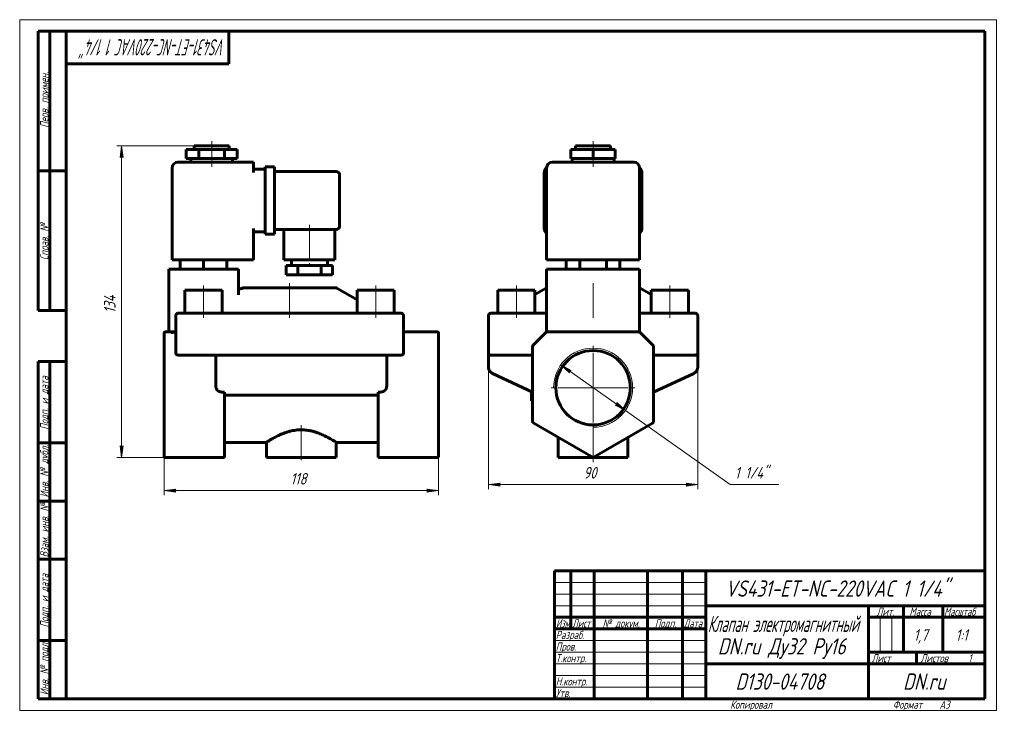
# Model space of a CAD drawing. Header units: millimetres. Extents: x 0 to 423, y 0 to 297.
import ezdxf

# ---------------------------------------------------------------- set-up
doc = ezdxf.new("R2010")
doc.units = ezdxf.units.MM
for name, pattern in [('K5LT_AXLED', [19.5, 15, -1.5, 1.5, -1.5]), ('K5LT_BASIC', [0]), ('K5LT_THIN', [0])]:
    doc.linetypes.add(name, pattern=pattern)
doc.layers.add('Системный слой', color=7, linetype='Continuous')
doc.layers.add('Системный слой (1)', color=251, linetype='Continuous', true_color=0x6c6c6c)
doc.styles.add('KDIMTEXTSTYLE', font='GOST_AU.SHX', dxfattribs={"width": 0.96, "oblique": 15, "height": 5})
doc.styles.add('KTEXTSTYLE', font='GOST_AU.SHX', dxfattribs={"width": 0.96, "height": 5})
doc.dimstyles.new('KDIMSTYLE (1.00)', dxfattribs={"dimtxt": 5, "dimasz": 1, "dimexe": 2, "dimexo": 0, "dimgap": 1, "dimtad": 1, "dimtxsty": 'KDIMTEXTSTYLE', "dimsah": 1, "dimcen": 0, "dimdle": 1, "dimadec": 0, "dimazin": 0, "dimtfac": 0.667, "dimtmove": 0, "dimatfit": 3, "dimfxl": 1, "dimtvp": 1, "dimtolj": 1, "dimtzin": 0, "dimarcsym": 0})

# ---------------------------------------------------------------- blocks, each defined once
blk = doc.blocks.new('U0')
at = {"layer": 'Системный слой (1)', "color": 150, "linetype": 'K5LT_BASIC', "lineweight": 60, "true_color": 0x0080ff}
for q in [(272.56, 136.86), (289.83, 144.92), (289.83, 144.92)]:
    blk.add_line((289.83, 144.92), q, dxfattribs=at)
blk = doc.blocks.new('D0')
at = {"layer": 'Системный слой (1)'}
for points in [[(201.56, 97.08), (206.56, 97.74), (206.06, 97.08), (206.56, 96.42)], [(286.56, 96.42), (291.56, 97.08), (286.56, 97.74), (287.06, 97.08)]]:
    blk.add_hatch(color=7, dxfattribs=at).paths.add_polyline_path(points)
at = {"layer": 'Системный слой (1)', "color": 7, "linetype": 'K5LT_THIN', "lineweight": 18}
for p, q in [((201.56, 158.54), (201.56, 95.08)), ((291.56, 156.33), (291.56, 95.08)), ((201.56, 97.08), (206.56, 97.74)), ((206.56, 97.74), (206.06, 97.08)), ((287.06, 97.08), (286.56, 97.74)), ((286.56, 97.74), (291.56, 97.08)), ((206.56, 96.42), (201.56, 97.08)), ((206.06, 97.08), (206.56, 96.42)), ((291.56, 97.08), (286.56, 96.42)), ((286.56, 96.42), (287.06, 97.08))]:
    blk.add_line(p, q, dxfattribs=at)
blk.add_wipeout([(242.47, 98.08), (242.47, 105.47), (250.32, 105.47), (250.32, 98.08)]).dxf.layer = 'Системный слой (1)'
blk.add_line((201.56, 97.08), (291.56, 97.08), dxfattribs=at)
at = {"layer": 'Системный слой (1)', "color": 7, "insert": (242.47, 104.67), "char_height": 5, "attachment_point": 1, "style": 'KTEXTSTYLE'}
blk.add_mtext('\\H5.0;\\W1.000;\\Q15;\\Q15;\\W0.965;90', dxfattribs=at)
blk = doc.blocks.new('KDIMARROW_01')
at = {"layer": 'Системный слой'}
blk.add_hatch(color=0, dxfattribs=at).paths.add_polyline_path([(-5, -0.66), (0, 0), (-5, 0.66), (-4.5, 0)])
at = {"layer": 'Системный слой', "color": 0, "linetype": 'K5LT_THIN', "lineweight": 18}
for p, q in [((-4.5, 0), (-5, 0.66)), ((-5, 0.66), (0, 0)), ((0, 0), (-5, -0.66)), ((-5, -0.66), (-4.5, 0))]:
    blk.add_line(p, q, dxfattribs=at)
at = {"layer": 'Системный слой (1)', "color": 0, "linetype": 'K5LT_THIN', "lineweight": 18}
blk.add_line((62.07, 138.74), (61.07, 138.74), dxfattribs=at)
blk = doc.blocks.new('D1')
at = {"layer": 'Системный слой (1)'}
for points in [[(237.14, 146.2), (232.67, 148.55), (236.38, 145.13), (236.35, 145.95)], [(260.44, 128.93), (256.74, 132.36), (256.77, 131.53), (255.98, 131.28)]]:
    blk.add_hatch(color=7, dxfattribs=at).paths.add_polyline_path(points)
at = {"layer": 'Системный слой (1)', "color": 7, "linetype": 'K5LT_THIN', "lineweight": 18}
for p, q in [((232.67, 148.55), (237.14, 146.2)), ((236.38, 145.13), (232.67, 148.55)), ((232.67, 148.55), (260.44, 128.93)), ((237.14, 146.2), (236.35, 145.95)), ((236.35, 145.95), (236.38, 145.13)), ((255.98, 131.28), (256.77, 131.53)), ((260.44, 128.93), (255.98, 131.28)), ((256.77, 131.53), (256.74, 132.36)), ((256.74, 132.36), (260.44, 128.93))]:
    blk.add_line(p, q, dxfattribs=at)
blk.add_wipeout([(307.54, 98.08), (307.54, 105.47), (323.76, 105.47), (323.76, 98.08)]).dxf.layer = 'Системный слой (1)'
for p, q in [((260.44, 128.93), (305.54, 97.08)), ((305.54, 97.08), (326.44, 97.08))]:
    blk.add_line(p, q, dxfattribs=at)
at = {"layer": 'Системный слой (1)', "color": 7, "insert": (307.54, 104.67), "char_height": 5, "attachment_point": 1, "style": 'KTEXTSTYLE'}
blk.add_mtext('\\H5.0;\\W1.000;\\Q15;\\Q15;\\W0.965;1 1/4"', dxfattribs=at)
blk = doc.blocks.new('U1')
at = {"layer": 'Системный слой (1)', "color": 30, "linetype": 'K5LT_AXLED', "lineweight": 18, "true_color": 0xff8000}
for q in [(246.56, 156.74), (228.56, 138.74), (264.56, 138.74), (246.56, 120.74)]:
    blk.add_line((246.56, 138.74), q, dxfattribs=at)
blk = doc.blocks.new('U2')
at = {"layer": 'Системный слой (1)', "color": 150, "linetype": 'K5LT_BASIC', "lineweight": 60, "true_color": 0x0080ff}
for p, q in [((88.07, 115.24), (106.07, 115.24)), ((136.07, 115.24), (154.07, 115.24))]:
    blk.add_line(p, q, dxfattribs=at)
blk = doc.blocks.new('D2')
at = {"layer": 'Системный слой (1)'}
for points in [[(62.07, 94.5), (67.07, 95.15), (66.57, 94.5), (67.07, 93.84)], [(180.07, 94.5), (175.07, 95.15), (175.57, 94.5), (175.07, 93.84)]]:
    blk.add_hatch(color=7, dxfattribs=at).paths.add_polyline_path(points)
at = {"layer": 'Системный слой (1)', "color": 7, "linetype": 'K5LT_THIN', "lineweight": 18}
for p, q in [((62.07, 138.74), (62.07, 92.5)), ((180.07, 130.74), (180.07, 92.5)), ((62.07, 94.5), (67.07, 95.15)), ((67.07, 93.84), (62.07, 94.5)), ((67.07, 95.15), (66.57, 94.5)), ((66.57, 94.5), (67.07, 93.84)), ((175.57, 94.5), (175.07, 95.15)), ((175.07, 95.15), (180.07, 94.5)), ((180.07, 94.5), (175.07, 93.84)), ((175.07, 93.84), (175.57, 94.5))]:
    blk.add_line(p, q, dxfattribs=at)
blk.add_wipeout([(116.46, 95.5), (116.46, 102.88), (125.31, 102.88), (125.31, 95.5)]).dxf.layer = 'Системный слой (1)'
blk.add_line((180.07, 94.5), (62.07, 94.5), dxfattribs=at)
at = {"layer": 'Системный слой (1)', "color": 7, "insert": (116.46, 102.08), "char_height": 5, "attachment_point": 1, "style": 'KTEXTSTYLE'}
blk.add_mtext('\\H5.0;\\W1.000;\\Q15;\\Q15;\\W0.965;118', dxfattribs=at)
blk = doc.blocks.new('D3')
at = {"layer": 'Системный слой (1)'}
for points in [[(44.48, 237.74), (43.83, 242.74), (43.17, 237.74), (43.83, 238.24)], [(43.83, 108.74), (44.48, 113.74), (43.83, 113.24), (43.17, 113.74)]]:
    blk.add_hatch(color=7, dxfattribs=at).paths.add_polyline_path(points)
at = {"layer": 'Системный слой (1)', "color": 7, "linetype": 'K5LT_THIN', "lineweight": 18}
for p, q in [((75.07, 242.74), (41.83, 242.74)), ((43.17, 237.74), (43.83, 242.74)), ((43.83, 242.74), (44.48, 237.74)), ((43.83, 238.24), (43.17, 237.74)), ((44.48, 237.74), (43.83, 238.24)), ((43.83, 108.74), (43.17, 113.74)), ((43.17, 113.74), (43.83, 113.24)), ((43.83, 113.24), (44.48, 113.74)), ((44.48, 113.74), (43.83, 108.74)), ((62.28, 108.74), (41.83, 108.74))]:
    blk.add_line(p, q, dxfattribs=at)
blk.add_wipeout([(42.83, 170.8), (35.44, 170.8), (35.44, 180.29), (42.83, 180.29)]).dxf.layer = 'Системный слой (1)'
blk.add_line((43.83, 108.74), (43.83, 242.74), dxfattribs=at)
at = {"layer": 'Системный слой (1)', "color": 7, "insert": (36.24, 170.8), "char_height": 5, "attachment_point": 1, "rotation": 90, "style": 'KTEXTSTYLE'}
blk.add_mtext('\\H5.0;\\W1.000;\\Q15;\\Q15;\\W0.965;134', dxfattribs=at)
blk = doc.blocks.new('U3')
at = {"color": 7, "linetype": 'K5LT_THIN', "lineweight": 18}
for p, q in [((0, 0), (0, 297)), ((0, 297), (420, 297)), ((420, 297), (420, 0)), ((230, 55), (295, 55)), ((230, 50), (295, 50)), ((230, 45), (295, 45)), ((369.96, 25), (369.96, 40)), ((374.98, 25), (374.98, 40)), ((230, 30), (295, 30)), ((230, 25), (295, 25)), ((230, 20), (295, 20)), ((230, 15), (295, 15)), ((230, 10), (295, 10)), ((420, 0), (0, 0))]:
    blk.add_line(p, q, dxfattribs=at)
at = {"color": 150, "linetype": 'K5LT_BASIC', "lineweight": 60, "true_color": 0x0080ff}
for p, q in [((8, 172), (8, 292)), ((20, 292), (8, 292)), ((13, 172), (13, 292)), ((20, 5), (20, 292)), ((20, 292), (415, 292)), ((90, 292), (90, 278)), ((415, 292), (415, 5)), ((90, 278), (20, 278)), ((20, 232), (8, 232)), ((20, 172), (8, 172)), ((8, 5), (8, 150)), ((20, 150), (8, 150)), ((13, 5), (13, 150)), ((20, 115), (8, 115)), ((20, 90), (8, 90)), ((20, 65), (8, 65)), ((230, 60), (415, 60)), ((230, 5), (230, 60)), ((237, 35), (237, 60)), ((247, 5), (247, 60)), ((270, 5), (270, 60)), ((285, 5), (285, 60)), ((295, 5), (295, 60)), ((295, 45), (415, 45)), ((365, 5), (365, 45)), ((380, 25), (380, 45)), ((397, 25), (397, 45)), ((230, 40), (295, 40)), ((365, 40), (380, 40)), ((380, 40), (415, 40)), ((230, 35), (295, 35)), ((20, 30), (8, 30)), ((365, 25), (415, 25)), ((385.57, 20), (385.57, 25)), ((295, 20), (365, 20)), ((365, 20), (415, 20)), ((20, 5), (8, 5)), ((415, 5), (20, 5))]:
    blk.add_line(p, q, dxfattribs=at)
at = {"color": 7, "attachment_point": 1, "style": 'KTEXTSTYLE'}
for s, insert, char_height, rotation in [('\\H5.0;\\W1.000;\\Q15;\\Q15;\\W0.616;\\H7.00;VS431-ET-NC-220VAC 1 1/4"', (88.54, 281.64), 7, 180), ('\\H5.0;\\W1.000;\\Q15;\\Q15;\\W0.965;\\H3.50;Перв. примен.', (8.82, 250.52), 3.5, 90), ('\\H5.0;\\W1.000;\\Q15;\\Q15;\\W0.965;\\H3.50;Справ. №', (8.82, 193.63), 3.5, 90), ('\\H5.0;\\W1.000;\\Q15;\\Q15;\\W0.965;\\H3.50;Подп. и дата', (8.82, 120.66), 3.5, 90), ('\\H5.0;\\W1.000;\\Q15;\\Q15;\\W0.965;\\H3.50;Инв. № дубл.', (8.82, 91.57), 3.5, 90), ('\\H5.0;\\W1.000;\\Q15;\\Q15;\\W0.965;\\H3.50;Взам. инв. №', (8.82, 65.8), 3.5, 90), ('\\H5.0;\\W1.000;\\Q15;\\Q15;\\W0.965;\\H3.50;Подп. и дата', (8.82, 35.66), 3.5, 90), ('\\H5.0;\\W1.000;\\Q15;\\Q15;\\W0.965;\\H3.50;Инв. № подл.', (8.82, 6.57), 3.5, 90)]:
    blk.add_mtext(s, dxfattribs=dict(at, insert=insert, char_height=char_height, rotation=rotation))
for s, insert, char_height in [('\\H5.0;\\W1.000;\\Q15;\\Q15;\\W0.965;\\H7.00;VS431-ET-NC-220VAC 1 1/4"', (303.44, 55.86), 7), ('\\H5.0;\\W1.000;\\Q15;\\Q15;\\W0.965;\\H3.50;Лит.', (368.47, 44.18), 3.5), ('\\H5.0;\\W1.000;\\Q15;\\Q15;\\W0.965;\\H3.50;Масса', (382.58, 44.18), 3.5), ('\\H5.0;\\W1.000;\\Q15;\\Q15;\\W0.930;\\H3.50;Масштаб', (397.52, 44.18), 3.5), ('\\H5.0;\\W1.000;\\Q15;\\Q15;\\W0.784;\\H3.50;Изм.', (230.62, 39.18), 3.5), ('\\H5.0;\\W1.000;\\Q15;\\Q15;\\W0.799;\\H3.50;Лист', (237.61, 39.18), 3.5), ('\\H5.0;\\W1.000;\\Q15;\\Q15;\\W0.965;\\H3.50;№ докум.', (250.63, 39.18), 3.5), ('\\H5.0;\\W1.000;\\Q15;\\Q15;\\W0.965;\\H3.50;Подп.', (273.1, 39.18), 3.5), ('\\H5.0;\\W1.000;\\Q15;\\Q15;\\W0.799;\\H3.50;Дата', (285.61, 39.18), 3.5), ('\\H5.0;\\W1.000;\\Q15;\\Q15;\\W0.672;\\H7.00;Клапан электромагнитный', (295.88, 40.69), 7), ('\\H5.0;\\W1.000;\\Q15;\\Q15;\\W0.965;\\H3.50;Разраб.', (230.5, 34.18), 3.5), ('\\H5.0;\\W1.000;\\Q15;\\Q15;\\W0.965;1,7', (384.42, 34.9), 5), ('\\H5.0;\\W1.000;\\Q15;\\Q15;\\W0.965;{\\c16711680;1:1}', (402.44, 34.9), 5), ('\\H5.0;\\W1.000;\\Q15;\\Q15;\\W0.965;\\H7.00;DN.ru Ду32 Ру16', (300.2, 31.02), 7), ('\\H5.0;\\W1.000;\\Q15;\\Q15;\\W0.965;\\H3.50;Пров.', (230.5, 29.18), 3.5), ('\\H5.0;\\W1.000;\\Q15;\\Q15;\\W0.965;\\H3.50;Т.контр.', (230.5, 24.18), 3.5), ('\\H5.0;\\W1.000;\\Q15;\\Q15;\\W0.965;\\H3.50;Лист', (366.32, 24.18), 3.5), ('\\H5.0;\\W1.000;\\Q15;\\Q15;\\W0.965;\\H3.50;Листов', (387.36, 24.18), 3.5), ('\\H5.0;\\W1.000;\\Q15;\\Q15;\\W0.965;\\H3.50;1', (407.91, 24.18), 3.5), ('\\H5.0;\\W1.000;\\Q15;\\Q15;\\W0.965;\\H3.50;Н.контр.', (230.5, 14.18), 3.5), ('\\H5.0;\\W1.000;\\Q15;\\Q15;\\W0.965;\\H7.00;D130-04708', (307.8, 15.86), 7), ('\\H5.0;\\W1.000;\\Q15;\\Q15;\\W0.965;\\H7.00;DN.ru', (379.84, 15.86), 7), ('\\H5.0;\\W1.000;\\Q15;\\Q15;\\W0.965;\\H3.50;Утв.', (230.5, 9.18), 3.5), ('\\H5.0;\\W1.000;\\Q15;\\Q15;\\W0.965;\\H3.50;Копировал', (305.5, 4.18), 3.5), ('\\H5.0;\\W1.000;\\Q15;\\Q15;\\W0.965;\\H3.50;Формат', (375.5, 4.18), 3.5), ('\\H5.0;\\W1.000;\\Q15;\\Q15;\\W0.965;\\H3.50;A3', (395.5, 4.18), 3.5)]:
    blk.add_mtext(s, dxfattribs=dict(at, insert=insert, char_height=char_height))

msp = doc.modelspace()

# ---------------------------------------------------------------- linework, layer by layer
at = {"layer": 'Системный слой (1)', "color": 150, "linetype": 'K5LT_BASIC', "lineweight": 60, "true_color": 0x0080ff}
for p, q in [((75.07, 241.241), (75.07, 242.741)), ((75.07, 242.741), (90.07, 242.741)), ((90.07, 241.241), (90.07, 242.741)), ((239.059, 241.241), (239.059, 242.741)), ((239.059, 242.741), (254.059, 242.741)), ((254.059, 241.241), (254.059, 242.741)), ((71.57, 237.241), (71.57, 241.241)), ((71.57, 241.241), (77.07, 241.241)), ((71.57, 237.241), (77.07, 237.241)), ((73.57, 235.741), (73.57, 237.241)), ((77.07, 241.241), (88.07, 241.241)), ((77.07, 237.241), (77.07, 241.241)), ((77.07, 237.241), (88.07, 237.241)), ((88.07, 237.241), (88.07, 241.241)), ((88.07, 241.241), (93.57, 241.241)), ((88.07, 237.241), (93.57, 237.241)), ((91.57, 235.741), (91.57, 237.241)), ((93.57, 237.241), (93.57, 241.241)), ((237.033, 241.241), (246.559, 241.241)), ((237.033, 237.241), (237.033, 241.241)), ((237.033, 237.241), (246.559, 237.241)), ((237.559, 235.741), (237.559, 237.241)), ((246.559, 237.241), (246.559, 241.241)), ((246.559, 241.241), (256.085, 241.241)), ((246.559, 237.241), (256.085, 237.241)), ((255.559, 235.741), (255.559, 237.241)), ((256.085, 237.241), (256.085, 241.241)), ((65.57, 193.741), (65.57, 233.241)), ((100.57, 235.741), (68.07, 235.741)), ((100.57, 235.741), (100.57, 233.241)), ((100.57, 231.241), (100.57, 233.241)), ((105.57, 233.741), (109.57, 233.741)), ((105.57, 231.241), (105.57, 233.741)), ((109.57, 233.741), (109.57, 231.241)), ((226.559, 193.741), (226.559, 233.241)), ((264.059, 235.741), (229.059, 235.741)), ((266.559, 193.741), (266.559, 233.241)), ((100.57, 232.741), (105.57, 232.741)), ((105.57, 231.241), (105.57, 207.241)), ((109.57, 231.741), (136.07, 231.741)), ((109.57, 231.241), (109.57, 207.241)), ((137.57, 230.241), (137.57, 208.241)), ((225.559, 207.241), (225.559, 231.241)), ((267.559, 231.241), (267.559, 207.241)), ((100.57, 193.741), (100.57, 207.241)), ((100.57, 205.741), (105.57, 205.741)), ((105.57, 204.741), (105.57, 207.241)), ((105.57, 204.741), (109.57, 204.741)), ((109.57, 207.241), (109.57, 204.741)), ((109.57, 206.741), (136.07, 206.741)), ((113.57, 206.741), (113.57, 193.741)), ((135.57, 206.741), (135.57, 193.741)), ((68.07, 193.741), (65.57, 193.741)), ((68.07, 193.741), (100.57, 193.741)), ((69.07, 193.741), (69.07, 189.741)), ((79.07, 193.741), (79.07, 189.741)), ((89.07, 193.741), (89.07, 189.741)), ((135.57, 193.741), (113.57, 193.741)), ((114.57, 191.241), (114.57, 187.241)), ((119.57, 191.241), (114.57, 191.241)), ((116.82, 193.741), (116.82, 191.241)), ((119.57, 191.241), (119.57, 187.241)), ((129.57, 191.241), (119.57, 191.241)), ((134.57, 191.241), (129.57, 191.241)), ((129.57, 191.241), (129.57, 187.241)), ((132.32, 193.741), (132.32, 191.241)), ((134.57, 191.241), (134.57, 187.241)), ((229.059, 193.741), (226.559, 193.741)), ((229.059, 193.741), (264.059, 193.741)), ((235.012, 193.741), (235.012, 189.741)), ((240.785, 193.741), (240.785, 189.741)), ((252.332, 193.741), (252.332, 189.741)), ((258.106, 193.741), (258.106, 189.741)), ((266.559, 193.741), (264.059, 193.741)), ((64.07, 189.741), (64.07, 162.741)), ((64.07, 189.741), (66.57, 189.741)), ((91.57, 189.741), (66.57, 189.741)), ((91.57, 189.741), (94.07, 189.741)), ((94.07, 189.741), (94.07, 178.66)), ((119.57, 187.241), (114.57, 187.241)), ((129.57, 187.241), (119.57, 187.241)), ((134.57, 187.241), (129.57, 187.241)), ((226.559, 189.741), (226.559, 162.741)), ((226.559, 189.741), (229.059, 189.741)), ((264.059, 189.741), (229.059, 189.741)), ((264.059, 189.741), (266.559, 189.741)), ((266.559, 189.741), (266.559, 162.741)), ((94.07, 182.318), (94.07, 182.29)), ((71.07, 180.741), (87.07, 180.741)), ((71.07, 170.741), (71.07, 180.741)), ((87.07, 170.741), (87.07, 180.741)), ((95.837, 181.607), (95.569, 181.452)), ((135.802, 181.741), (96.337, 181.741)), ((136.302, 181.607), (145.07, 176.544)), ((145.07, 180.741), (161.07, 180.741)), ((145.07, 170.741), (145.07, 180.741)), ((161.07, 170.741), (161.07, 180.741)), ((205.559, 170.741), (205.559, 180.741)), ((205.559, 180.741), (221.559, 180.741)), ((226.327, 181.607), (221.559, 178.854)), ((221.559, 170.741), (221.559, 180.741)), ((266.791, 181.607), (271.559, 178.854)), ((271.559, 180.741), (287.559, 180.741)), ((271.559, 170.741), (271.559, 180.741)), ((287.559, 170.741), (287.559, 180.741)), ((67.07, 169.741), (67.07, 153.741)), ((68.07, 170.741), (70.07, 170.741)), ((162.07, 170.741), (70.07, 170.741)), ((162.07, 170.741), (164.07, 170.741)), ((165.07, 153.741), (165.07, 169.741)), ((201.559, 169.741), (201.559, 153.741)), ((202.559, 170.741), (204.559, 170.741)), ((204.559, 170.741), (226.559, 170.741)), ((266.559, 170.741), (288.559, 170.741)), ((288.559, 170.741), (290.559, 170.741)), ((291.559, 169.741), (291.559, 153.741)), ((62.07, 162.094), (62.07, 162.241)), ((62.07, 156.68), (62.07, 162.094)), ((65.191, 162.741), (62.57, 162.741)), ((66.57, 162.741), (65.191, 162.741)), ((66.57, 162.741), (67.07, 162.741)), ((165.07, 162.741), (179.57, 162.741)), ((180.07, 162.241), (180.07, 162.094)), ((180.07, 156.68), (180.07, 162.094)), ((226.266, 162.448), (220.852, 157.034)), ((226.559, 162.741), (226.266, 162.448)), ((226.559, 162.741), (226.973, 162.741)), ((266.145, 162.741), (226.973, 162.741)), ((266.559, 162.741), (266.145, 162.741)), ((266.559, 162.741), (266.852, 162.448)), ((272.266, 157.034), (266.852, 162.448)), ((62.07, 156.326), (62.07, 156.68)), ((180.07, 156.68), (180.07, 156.326)), ((62.07, 124.329), (62.07, 156.326)), ((70.07, 152.741), (68.07, 152.741)), ((70.07, 152.741), (111.636, 152.741)), ((84.341, 152.741), (84.341, 139.367)), ((111.636, 152.741), (121.07, 152.741)), ((121.07, 152.741), (130.504, 152.741)), ((130.504, 152.741), (162.07, 152.741)), ((157.798, 152.741), (157.798, 139.367)), ((164.07, 152.741), (162.07, 152.741)), ((180.07, 124.329), (180.07, 156.326)), ((201.559, 153.741), (201.559, 152.741)), ((201.559, 153.741), (201.559, 152.863)), ((201.559, 152.984), (201.559, 153.285)), ((202.559, 152.741), (201.559, 152.741)), ((201.559, 152.741), (201.559, 147.636)), ((201.559, 152.741), (201.559, 152.741)), ((204.559, 152.741), (202.559, 152.741)), ((204.559, 152.741), (220.559, 152.741)), ((220.559, 156.326), (220.559, 124.329)), ((272.559, 124.329), (272.559, 156.326)), ((272.559, 152.741), (288.559, 152.741)), ((290.559, 152.741), (288.559, 152.741)), ((290.559, 152.741), (291.559, 152.741)), ((291.559, 153.741), (291.559, 152.741)), ((291.559, 153.741), (291.559, 152.863)), ((291.559, 152.983), (291.559, 152.986)), ((291.559, 152.741), (291.559, 152.741)), ((291.559, 152.741), (291.559, 147.636)), ((220.559, 136.865), (203.291, 144.917)), ((203.291, 144.917), (220.559, 136.865)), ((289.827, 144.917), (272.559, 136.865)), ((87.124, 136.865), (88.07, 136.865)), ((88.07, 124.329), (88.07, 136.865)), ((88.07, 135.601), (154.07, 135.601)), ((154.07, 124.329), (154.07, 136.865)), ((155.015, 136.865), (154.07, 136.865)), ((220.559, 136.865), (219.986, 137.132)), ((220.138, 137.061), (220.059, 137.061)), ((220.059, 135.061), (220.059, 137.061)), ((272.559, 136.865), (273.132, 137.132)), ((220.559, 135.061), (220.059, 135.061)), ((220.059, 133.061), (220.059, 135.061)), ((220.559, 133.061), (220.059, 133.061)), ((62.07, 123.896), (62.07, 124.329)), ((62.07, 109.318), (62.07, 123.896)), ((88.07, 124.329), (88.07, 123.463)), ((88.07, 108.741), (88.07, 123.463)), ((154.07, 123.463), (154.07, 124.329)), ((154.07, 108.741), (154.07, 123.463)), ((180.07, 124.329), (180.07, 123.896)), ((180.07, 109.318), (180.07, 123.896)), ((221.059, 123.463), (246.559, 108.741)), ((246.559, 108.741), (272.059, 123.463)), ((106.07, 115.241), (106.07, 108.741)), ((136.07, 115.241), (136.07, 108.741)), ((231.559, 117.401), (231.559, 108.741)), ((261.559, 117.401), (261.559, 108.741)), ((88.07, 108.741), (62.57, 108.741)), ((136.07, 108.741), (106.07, 108.741)), ((154.07, 108.741), (179.57, 108.741)), ((261.559, 108.741), (231.559, 108.741)), ((246.559, 108.741), (246.559, 109.318))]:
    msp.add_line(p, q, dxfattribs=at)
at = {"layer": 'Системный слой (1)', "color": 30, "linetype": 'K5LT_AXLED', "lineweight": 18, "true_color": 0xff8000}
for p, q in [((82.57, 239.241), (82.57, 244.741)), ((246.559, 239.241), (246.559, 244.741)), ((82.57, 233.741), (82.57, 239.241)), ((246.559, 233.741), (246.559, 239.241)), ((124.57, 208.741), (124.57, 189.241)), ((79.07, 168.741), (79.07, 182.741)), ((116.07, 168.741), (116.07, 183.741)), ((153.07, 168.741), (153.07, 182.741)), ((213.559, 168.741), (213.559, 182.741)), ((246.559, 168.741), (246.559, 183.741)), ((279.559, 168.741), (279.559, 182.741))]:
    msp.add_line(p, q, dxfattribs=at)
at = {"layer": 'Системный слой (1)', "color": 150, "linetype": 'K5LT_BASIC', "lineweight": 60, "true_color": 0x0080ff}
msp.add_circle((246.559, 138.741), 16, dxfattribs=at)
for centre, radius, start, end in [((68.07, 233.241), 2.5, 90, 180), ((228.059, 231.241), 2.5, 126.8699, 180), ((229.059, 233.241), 2.5, 90, 180), ((264.059, 233.241), 2.5, 0, 90), ((265.059, 231.241), 2.5, 0, 53.1301), ((136.07, 230.241), 1.5, 0, 90), ((136.07, 208.241), 1.5, 270, 0), ((228.059, 207.241), 2.5, 180, 233.1301), ((265.059, 207.241), 2.5, 306.8699, 0), ((96.337, 180.741), 1, 90, 120), ((135.802, 180.741), 1, 60, 90), ((226.827, 180.741), 1, 105.54227, 120), ((266.291, 180.741), 1, 60, 74.45773), ((68.07, 169.741), 1, 90, 180), ((164.07, 169.741), 1, 0, 90), ((202.559, 169.741), 1, 90, 180), ((290.559, 169.741), 1, 0, 90), ((62.57, 162.241), 0.5, 90, 180), ((179.57, 162.241), 0.5, 0, 90), ((226.973, 161.741), 1, 90, 135), ((266.145, 161.741), 1, 45, 90), ((221.559, 156.326), 1, 135, 180), ((271.559, 156.326), 1, 0, 45), ((68.07, 153.741), 1, 180, 270), ((164.07, 153.741), 1, 270, 0), ((202.559, 153.741), 1, 180, 270), ((290.559, 153.741), 1, 270, 0), ((221.559, 124.329), 1, 180, 240), ((271.559, 124.329), 1, 300, 0)]:
    msp.add_arc(centre, radius, start, end, dxfattribs=at)
at = {"layer": 'Системный слой (1)', "color": 7, "linetype": 'K5LT_THIN', "lineweight": 18}
msp.add_arc((246.559, 138.741), 17, 270, 180, dxfattribs=at)
at = {"layer": 'Системный слой (1)', "color": 150, "linetype": 'K5LT_BASIC', "lineweight": 60, "true_color": 0x0080ff}
for points, knots in [([(95.57, 181.452), (95.533, 181.431), (95.494, 181.412), (95.414, 181.378), (95.372, 181.364), (95.286, 181.341), (95.241, 181.332), (95.15, 181.32), (95.103, 181.317), (95.008, 181.319), (94.96, 181.323), (94.865, 181.338), (94.817, 181.349), (94.724, 181.378), (94.677, 181.397), (94.588, 181.44), (94.546, 181.465), (94.464, 181.521), (94.425, 181.552), (94.352, 181.619), (94.319, 181.656), (94.257, 181.732), (94.23, 181.773), (94.181, 181.856), (94.16, 181.899), (94.126, 181.984), (94.112, 182.026), (94.099, 182.078), (94.096, 182.088), (94.092, 182.106), (94.09, 182.115), (94.085, 182.143), (94.082, 182.161), (94.074, 182.216), (94.071, 182.253), (94.07, 182.3), (94.07, 182.309), (94.07, 182.318)], [0, 0, 0, 0, 1.5981722, 1.5981722, 3.2349517, 3.2349517, 4.9235099, 4.9235099, 6.6695399, 6.6695399, 8.4524994, 8.4524994, 10.2646061, 10.2646061, 12.104182, 12.104182, 13.9477131, 13.9477131, 15.7916606, 15.7916606, 17.6305382, 17.6305382, 19.4397469, 19.4397469, 21.2216982, 21.2216982, 22.8684434, 22.8684434, 23.2266815, 23.2266815, 23.5738728, 23.5738728, 24.2682554, 24.2682554, 25.6514987, 25.6514987, 25.9953228, 25.9953228, 25.9953228, 25.9953228]), ([(226.554, 175.76), (226.554, 175.761), (226.554, 175.761), (226.555, 175.764), (226.555, 175.766), (226.556, 175.771), (226.557, 175.775), (226.558, 175.783), (226.558, 175.788), (226.559, 175.799), (226.559, 175.805), (226.559, 175.812)], [0, 0, 0, 0, 0.6, 0.6, 1.2, 1.2, 1.8, 1.8, 2.4, 2.4, 3, 3, 3, 3]), ([(266.564, 175.76), (266.564, 175.761), (266.564, 175.761), (266.563, 175.764), (266.563, 175.766), (266.562, 175.771), (266.561, 175.775), (266.56, 175.783), (266.56, 175.788), (266.559, 175.799), (266.559, 175.805), (266.559, 175.812)], [0, 0, 0, 0, 0.6, 0.6, 1.2, 1.2, 1.8, 1.8, 2.4, 2.4, 3, 3, 3, 3]), ([(66.57, 162.741), (66.502, 162.741), (66.369, 162.645), (66.164, 162.591), (65.966, 162.535), (65.769, 162.496), (65.573, 162.468), (65.381, 162.451), (65.254, 162.448), (65.191, 162.448)], [0, 0, 0, 0, 0.1939658, 0.3621132, 0.5072319, 0.6455575, 0.77709, 0.8920433, 1, 1, 1, 1]), ([(203.291, 144.917), (203.29, 144.917), (203.288, 144.918), (203.278, 144.923), (203.268, 144.927), (203.247, 144.938), (203.234, 144.944), (203.196, 144.963), (203.171, 144.976), (203.097, 145.015), (203.048, 145.043), (202.904, 145.131), (202.812, 145.194), (202.617, 145.345), (202.516, 145.435), (202.325, 145.629), (202.236, 145.732), (202.072, 145.952), (201.998, 146.068), (201.865, 146.308), (201.807, 146.433), (201.709, 146.689), (201.669, 146.819), (201.607, 147.084), (201.585, 147.218), (201.564, 147.443), (201.559, 147.535), (201.559, 147.629), (201.559, 147.633), (201.559, 147.636)], [0.0088847, 0.0088847, 0.0088847, 0.0088847, 0.0355387, 0.0355387, 0.2083231, 0.2083231, 0.4433002, 0.4433002, 0.9132544, 0.9132544, 1.8531628, 1.8531628, 3.7240951, 3.7240951, 5.9838593, 5.9838593, 8.2687962, 8.2687962, 10.5667167, 10.5667167, 12.8650123, 12.8650123, 15.1509182, 15.1509182, 17.4117896, 17.4117896, 18.9435309, 18.9435309, 18.99666, 18.99666, 18.99666, 18.99666]), ([(203.291, 144.917), (203.291, 144.917), (203.291, 144.917), (203.291, 144.917), (203.291, 144.917), (203.291, 144.917), (203.291, 144.917), (203.29, 144.917), (203.29, 144.917), (203.289, 144.918), (203.289, 144.918), (203.288, 144.918), (203.287, 144.919), (203.284, 144.92), (203.282, 144.921), (203.277, 144.923), (203.274, 144.925), (203.265, 144.929), (203.26, 144.932), (203.244, 144.939), (203.234, 144.944), (203.205, 144.958), (203.187, 144.968), (203.151, 144.987), (203.132, 144.997), (203.096, 145.016), (203.078, 145.027), (203.046, 145.045), (203.032, 145.053), (203.018, 145.062)], [0.0014077, 0.0014077, 0.0014077, 0.0014077, 0.0040909, 0.0040909, 0.0095896, 0.0095896, 0.0205869, 0.0205869, 0.0425815, 0.0425815, 0.0865707, 0.0865707, 0.1731414, 0.1731414, 0.3448751, 0.3448751, 0.6411881, 0.6411881, 1.1852306, 1.1852306, 2.1761406, 2.1761406, 3.9635796, 3.9635796, 5.7635796, 5.7635796, 7.5635796, 7.5635796, 9, 9, 9, 9]), ([(289.827, 144.917), (289.828, 144.917), (289.83, 144.918), (289.84, 144.923), (289.849, 144.927), (289.871, 144.938), (289.884, 144.944), (289.921, 144.963), (289.946, 144.976), (290.021, 145.015), (290.07, 145.043), (290.214, 145.131), (290.306, 145.194), (290.501, 145.345), (290.602, 145.435), (290.793, 145.629), (290.882, 145.732), (291.046, 145.952), (291.12, 146.068), (291.253, 146.308), (291.311, 146.433), (291.409, 146.689), (291.449, 146.819), (291.511, 147.084), (291.533, 147.218), (291.554, 147.443), (291.559, 147.535), (291.559, 147.629), (291.559, 147.633), (291.559, 147.636)], [0.0088847, 0.0088847, 0.0088847, 0.0088847, 0.0355387, 0.0355387, 0.2083231, 0.2083231, 0.4433002, 0.4433002, 0.9132544, 0.9132544, 1.8531628, 1.8531628, 3.7240951, 3.7240951, 5.9838593, 5.9838593, 8.2687962, 8.2687962, 10.5667167, 10.5667167, 12.8650123, 12.8650123, 15.1509182, 15.1509182, 17.4117896, 17.4117896, 18.9435309, 18.9435309, 18.99666, 18.99666, 18.99666, 18.99666]), ([(289.827, 144.917), (289.827, 144.917), (289.827, 144.917), (289.827, 144.917), (289.827, 144.917), (289.827, 144.917), (289.827, 144.917), (289.828, 144.917), (289.828, 144.917), (289.829, 144.918), (289.829, 144.918), (289.83, 144.918), (289.831, 144.919), (289.834, 144.92), (289.836, 144.921), (289.841, 144.923), (289.844, 144.925), (289.852, 144.929), (289.858, 144.932), (289.874, 144.939), (289.884, 144.944), (289.913, 144.958), (289.931, 144.968), (289.967, 144.987), (289.985, 144.997), (290.022, 145.016), (290.04, 145.027), (290.072, 145.045), (290.086, 145.053), (290.1, 145.062)], [0.0014077, 0.0014077, 0.0014077, 0.0014077, 0.0040909, 0.0040909, 0.0095895, 0.0095895, 0.0205867, 0.0205867, 0.042581, 0.042581, 0.0865696, 0.0865696, 0.1731392, 0.1731392, 0.3448708, 0.3448708, 0.6411795, 0.6411795, 1.1852133, 1.1852133, 2.176106, 2.176106, 3.9635103, 3.9635103, 5.7635103, 5.7635103, 7.5635103, 7.5635103, 9, 9, 9, 9]), ([(87.124, 136.865), (87.071, 136.865), (87.009, 136.866), (86.917, 136.87), (86.847, 136.874), (86.757, 136.882), (86.668, 136.892), (86.58, 136.904), (86.495, 136.918), (86.41, 136.934), (86.327, 136.952), (86.246, 136.972), (86.168, 136.993), (86.068, 137.024), (85.972, 137.057), (85.88, 137.092), (85.815, 137.12), (85.751, 137.148), (85.69, 137.178), (85.631, 137.208), (85.574, 137.239), (85.514, 137.273), (85.444, 137.316), (85.366, 137.367), (85.291, 137.421), (85.23, 137.469), (85.18, 137.51), (85.128, 137.554), (85.074, 137.604), (85.021, 137.656), (84.952, 137.728), (84.898, 137.79), (84.816, 137.892), (84.772, 137.952), (84.701, 138.06), (84.668, 138.114), (84.612, 138.215), (84.585, 138.27), (84.548, 138.35), (84.523, 138.408), (84.496, 138.477), (84.475, 138.539), (84.456, 138.594), (84.439, 138.651), (84.424, 138.708), (84.409, 138.765), (84.396, 138.823), (84.385, 138.882), (84.374, 138.941), (84.365, 139.001), (84.358, 139.061), (84.352, 139.122), (84.347, 139.184), (84.342, 139.266), (84.341, 139.328), (84.341, 139.367)], [0, 0, 0, 0, 0.0380576, 0.0442921, 0.066159, 0.0877073, 0.1091053, 0.1301107, 0.1508647, 0.1712616, 0.1915509, 0.2113497, 0.2307722, 0.2495551, 0.28592, 0.3033392, 0.3201777, 0.3368556, 0.353024, 0.3688452, 0.3841248, 0.3992167, 0.4186169, 0.4424376, 0.4658992, 0.4845012, 0.4982739, 0.5119989, 0.5331143, 0.5509505, 0.5646825, 0.6049867, 0.6097937, 0.6580718, 0.6581276, 0.7020179, 0.7037338, 0.7405081, 0.7457976, 0.766707, 0.7852589, 0.7992058, 0.8131761, 0.8272021, 0.8412489, 0.8553714, 0.8695463, 0.8837989, 0.8980871, 0.9124675, 0.9272973, 0.9414276, 0.9559804, 0.9722368, 1, 1, 1, 1]), ([(155.015, 136.865), (155.068, 136.865), (155.13, 136.866), (155.222, 136.87), (155.292, 136.874), (155.382, 136.882), (155.471, 136.892), (155.559, 136.904), (155.645, 136.918), (155.729, 136.934), (155.812, 136.952), (155.893, 136.972), (155.971, 136.993), (156.071, 137.024), (156.167, 137.057), (156.259, 137.092), (156.324, 137.12), (156.388, 137.148), (156.449, 137.178), (156.508, 137.208), (156.565, 137.239), (156.625, 137.273), (156.695, 137.316), (156.773, 137.367), (156.848, 137.421), (156.909, 137.469), (156.959, 137.51), (157.011, 137.554), (157.065, 137.604), (157.118, 137.656), (157.187, 137.728), (157.241, 137.79), (157.323, 137.892), (157.367, 137.952), (157.438, 138.06), (157.471, 138.114), (157.527, 138.215), (157.554, 138.27), (157.591, 138.35), (157.616, 138.408), (157.643, 138.477), (157.664, 138.539), (157.683, 138.594), (157.7, 138.651), (157.715, 138.708), (157.73, 138.765), (157.743, 138.823), (157.754, 138.882), (157.765, 138.941), (157.774, 139.001), (157.781, 139.061), (157.788, 139.122), (157.792, 139.184), (157.797, 139.266), (157.798, 139.328), (157.798, 139.367)], [0, 0, 0, 0, 0.0380576, 0.0442921, 0.066159, 0.0877073, 0.1091053, 0.1301107, 0.1508647, 0.1712616, 0.1915509, 0.2113497, 0.2307722, 0.2495551, 0.28592, 0.3033392, 0.3201777, 0.3368556, 0.353024, 0.3688452, 0.3841248, 0.3992167, 0.4186169, 0.4424376, 0.4658992, 0.4845012, 0.4982739, 0.5119989, 0.5331143, 0.5509505, 0.5646825, 0.6049867, 0.6097937, 0.6580718, 0.6581276, 0.7020179, 0.7037338, 0.7405081, 0.7457976, 0.766707, 0.7852589, 0.7992058, 0.8131761, 0.8272021, 0.8412489, 0.8553714, 0.8695463, 0.8837989, 0.8980871, 0.9124675, 0.9272973, 0.9414276, 0.9559804, 0.9722368, 1, 1, 1, 1]), ([(136.07, 115.241), (136.069, 115.241), (136.042, 115.258), (135.922, 115.335), (135.729, 115.457), (135.464, 115.623), (135.07, 115.867), (134.487, 116.221), (133.641, 116.716), (132.662, 117.261), (131.622, 117.804), (130.619, 118.291), (129.6, 118.747), (128.502, 119.193), (127.296, 119.622), (125.969, 120.014), (124.701, 120.303), (123.499, 120.499), (122.357, 120.617), (121.54, 120.649), (120.744, 120.652), (119.924, 120.627), (118.721, 120.513), (117.453, 120.307), (116.177, 120.014), (114.904, 119.641), (113.663, 119.204), (112.478, 118.723), (111.378, 118.225), (110.384, 117.736), (109.496, 117.269), (108.715, 116.837), (108.037, 116.447), (107.462, 116.106), (106.986, 115.816), (106.607, 115.58), (106.323, 115.402), (106.141, 115.286), (106.077, 115.245), (106.07, 115.241), (106.07, 115.241)], [0, 0, 0, 0, 0.01151234, 0.02269689, 0.03355636, 0.04449267, 0.055829, 0.07251046, 0.0906659, 0.11029677, 0.12584277, 0.14078061, 0.15448458, 0.16755952, 0.18312297, 0.19832799, 0.21317422, 0.22478307, 0.23662242, 0.24883739, 0.24999205, 0.26119743, 0.27411313, 0.28745369, 0.3015793, 0.31607521, 0.33117492, 0.34651649, 0.36173554, 0.37659796, 0.39090679, 0.40502907, 0.41866227, 0.43199014, 0.44493017, 0.45778339, 0.47058478, 0.48341627, 0.49576126, 0.49999468, 0.49999468, 0.49999468, 0.49999468])]:
    msp.add_open_spline(points, degree=3, knots=knots, dxfattribs=at)
for points in [[(62.57, 108.741), (62.277, 108.741), (62.07, 108.98), (62.07, 109.318)], [(179.57, 108.741), (179.862, 108.741), (180.07, 108.98), (180.07, 109.318)]]:
    msp.add_rational_spline(points, [1, 0.804737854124, 0.804737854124, 1], degree=3, dxfattribs=at)

# ---------------------------------------------------------------- block references
at = {"layer": 'Системный слой (1)'}
for name in ['U0', 'U2']:
    msp.add_blockref(name, (0, 0), dxfattribs=at)

# ---------------------------------------------------------------- next in the draw order: dimensions: what is measured, and where the dimension line sits
at = {"layer": 'Системный слой (1)', "color": 7}
for base, p1, p2, text, picture, middle in [((201.559, 97.083), (291.559, 156.334), (201.559, 158.539), '\\H5.0;\\W0.965;\\Q15;\\H5.0;\\W0.965;\\Q15;\\Q15;90', 'D0', (246.559, 97.083)), ((180.07, 94.496), (62.07, 138.741), (180.07, 130.739), '\\H5.0;\\W0.965;\\Q15;\\H5.0;\\W0.965;\\Q15;\\Q15;118', 'D2', (121.07, 94.496))]:
    dim = msp.add_linear_dim(base=base, p1=p1, p2=p2, text=text, dimstyle='KDIMSTYLE (1.00)', override={"dimexo": 0, "dimblk1": 'KDIMARROW_01', "dimblk2": 'KDIMARROW_01', "dimse1": 0, "dimse2": 0, "dimclrt": 7, "dimtolj": 1}, dxfattribs=at)
    dim.commit()
    dim.dimension.update_dxf_attribs({"geometry": picture, "text_midpoint": middle, "dimtype": 160})

# ---------------------------------------------------------------- next in the draw order: linework, layer by layer
at = {"layer": 'Системный слой (1)', "color": 30, "linetype": 'K5LT_AXLED', "lineweight": 18, "true_color": 0xff8000}
msp.add_line((121.07, 122.65), (121.07, 106.741), dxfattribs=at)

# ---------------------------------------------------------------- next in the draw order: dimensions: what is measured, and where the dimension line sits
at = {"layer": 'Системный слой (1)', "color": 7}
dim = msp.add_linear_dim(base=(43.825, 108.741), p1=(75.07, 242.741), p2=(62.277, 108.741), angle=90, text='\\H5.0;\\W0.965;\\Q15;\\H5.0;\\W0.965;\\Q15;\\Q15;134', dimstyle='KDIMSTYLE (1.00)', override={"dimexo": 0, "dimblk1": 'KDIMARROW_01', "dimblk2": 'KDIMARROW_01', "dimse1": 0, "dimse2": 0, "dimclrt": 7, "dimtolj": 1}, dxfattribs=at)
dim.commit()
dim.dimension.update_dxf_attribs({"geometry": 'D3', "text_midpoint": (43.825, 175.741), "dimtype": 160})
dim = msp.add_diameter_dim_2p(p1=(232.673, 148.548), p2=(260.445, 128.933), text='\\H5.0;\\W0.965;\\Q15;\\H5.0;\\W0.965;\\Q15;\\Q15;1 1/4"', dimstyle='KDIMSTYLE (1.00)', override={"dimtih": 1, "dimtoh": 1, "dimblk1": 'KDIMARROW_01', "dimblk2": 'KDIMARROW_01', "dimclrt": 7, "dimtmove": 1, "dimatfit": 2, "dimtolj": 1}, dxfattribs=at)
dim.commit()
dim.dimension.update_dxf_attribs({"geometry": 'D1', "text_midpoint": (307.539, 97.083), "dimtype": 163})

# ---------------------------------------------------------------- next in the draw order: linework, layer by layer
at = {"layer": 'Системный слой (1)', "color": 30, "linetype": 'K5LT_AXLED', "lineweight": 18, "true_color": 0xff8000}
msp.add_line((246.559, 106.741), (246.559, 122.65), dxfattribs=at)

# ---------------------------------------------------------------- next in the draw order: block references
msp.add_blockref('U3', (0, 0))
at = {"layer": 'Системный слой (1)'}
msp.add_blockref('U1', (0, 0), dxfattribs=at)

doc.saveas('drawing.dxf')
